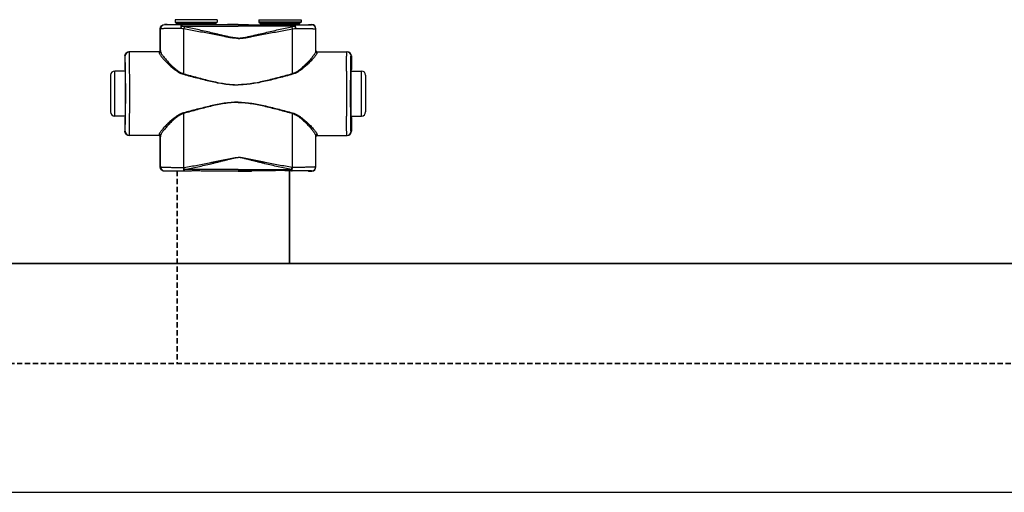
# Model space of a CAD drawing. Header units: millimetres. Extents: x 60394 to 199354, y 20895 to 166073.
# Tile 93 of 256: x 90422 to 91010, y 20895 to 21178. Entities that reach past the tile are written whole.
import ezdxf

# ---------------------------------------------------------------- set-up
doc = ezdxf.new("R2010")
doc.units = ezdxf.units.MM
doc.linetypes.add('VERDECKT', pattern=[9.525, 6.35, -3.175])
doc.layers.add('UT_SCHÉMA_PŘÍVOD', color=10, linetype='Continuous', lineweight=35)
doc.layers.add('UT_SCHÉMA_ZPÁTEČKA', color=172, linetype='VERDECKT', lineweight=35)

msp = doc.modelspace()

# ---------------------------------------------------------------- linework, layer by layer
at = {"color": 0, "linetype": 'Continuous'}
for p, q in [((90508.24, 21174.95), (90508.12, 21175.07)), ((90509.77, 21175.07), (90508.12, 21175.07)), ((90510.12, 21174.97), (90509.77, 21175.07)), ((90539.72, 21177.97), (90514.52, 21177.97)), ((90514.52, 21177.97), (90514.52, 21176.57)), ((90514.52, 21176.57), (90515.47, 21175.62)), ((90514.52, 21176.57), (90539.72, 21176.57)), ((90515.47, 21175.62), (90538.76, 21175.62)), ((90515.62, 21175.26), (90538.62, 21175.26)), ((90515.62, 21175.26), (90515.62, 21174.9)), ((90523.26, 21174.88), (90518.42, 21174.88)), ((90518.42, 21174.18), (90518.42, 21174.88)), ((90518.42, 21174.18), (90552.12, 21174.18)), ((90552.12, 21174.88), (90530.97, 21174.88)), ((90538.62, 21175.26), (90538.62, 21174.9)), ((90539.72, 21176.57), (90538.76, 21175.62)), ((90539.72, 21177.97), (90539.72, 21176.57)), ((90545.87, 21175.07), (90544.12, 21174.97)), ((90552.12, 21175.07), (90545.87, 21175.07)), ((90552.12, 21175.07), (90558.37, 21175.07)), ((90552.12, 21174.88), (90573.26, 21174.88)), ((90585.82, 21174.18), (90552.12, 21174.18)), ((90558.37, 21175.07), (90560.12, 21174.97)), ((90564.52, 21177.97), (90589.72, 21177.97)), ((90564.52, 21177.97), (90564.52, 21176.57)), ((90589.72, 21176.57), (90564.52, 21176.57)), ((90564.52, 21176.57), (90565.47, 21175.62)), ((90588.76, 21175.62), (90565.47, 21175.62)), ((90588.62, 21175.26), (90565.62, 21175.26)), ((90565.62, 21175.26), (90565.62, 21174.9)), ((90580.97, 21174.88), (90585.82, 21174.88)), ((90585.82, 21174.18), (90585.82, 21174.88)), ((90588.62, 21175.26), (90588.62, 21174.9)), ((90589.72, 21176.57), (90588.76, 21175.62)), ((90589.72, 21177.97), (90589.72, 21176.57)), ((90594.12, 21174.97), (90594.47, 21175.07)), ((90594.47, 21175.07), (90596.12, 21175.07)), ((90596, 21174.95), (90596.12, 21175.07)), ((90505.74, 21172.45), (90505.62, 21172.57)), ((90505.62, 21159.57), (90505.62, 21172.57)), ((90598.5, 21172.45), (90598.62, 21172.57)), ((90598.62, 21159.57), (90598.62, 21172.57)), ((90484.63, 21156.27), (90484.42, 21156.27)), ((90484.42, 21156.27), (90484.42, 21148.12)), ((90504.92, 21158.77), (90486.92, 21158.77)), ((90505.62, 21159.57), (90505.72, 21159.57)), ((90598.62, 21159.57), (90598.51, 21159.57)), ((90599.31, 21158.77), (90617.32, 21158.77)), ((90619.61, 21156.27), (90619.82, 21156.27)), ((90619.82, 21156.27), (90619.82, 21148.12)), ((90475.92, 21144.77), (90475.92, 21122.77)), ((90484.67, 21147.27), (90478.42, 21147.27)), ((90478.42, 21120.27), (90478.42, 21147.27)), ((90484.42, 21148.12), (90484.63, 21147.77)), ((90484.81, 21147.76), (90484.81, 21147.77)), ((90619.42, 21147.76), (90619.42, 21147.77)), ((90619.57, 21147.27), (90625.82, 21147.27)), ((90619.82, 21148.12), (90619.61, 21147.77)), ((90625.82, 21120.27), (90625.82, 21147.27)), ((90628.32, 21144.77), (90628.32, 21122.77)), ((90484.67, 21120.27), (90478.42, 21120.27)), ((90484.63, 21119.77), (90484.42, 21119.42)), ((90484.81, 21119.77), (90484.81, 21119.78)), ((90619.42, 21119.77), (90619.42, 21119.78)), ((90619.57, 21120.27), (90625.82, 21120.27)), ((90619.61, 21119.77), (90619.82, 21119.42)), ((90484.42, 21119.42), (90484.42, 21111.27)), ((90619.82, 21119.42), (90619.82, 21111.27)), ((90484.42, 21111.27), (90484.63, 21111.27)), ((90504.92, 21108.77), (90486.92, 21108.77)), ((90599.31, 21108.77), (90617.32, 21108.77)), ((90619.82, 21111.27), (90619.61, 21111.27)), ((90505.72, 21107.97), (90505.62, 21107.97)), ((90505.62, 21089.87), (90505.62, 21107.97)), ((90598.51, 21107.97), (90598.62, 21107.97)), ((90598.62, 21089.87), (90598.62, 21107.97)), ((90505.62, 21089.87), (90505.74, 21089.99)), ((90508.12, 21087.37), (90508.24, 21087.49)), ((90509.77, 21087.37), (90508.12, 21087.37)), ((90510.12, 21087.48), (90509.77, 21087.37)), ((90519.66, 21089.62), (90519.84, 21089.62)), ((90519.98, 21087.56), (90520.16, 21087.56)), ((90552.12, 21088.31), (90520.16, 21088.31)), ((90520.16, 21087.56), (90520.16, 21088.31)), ((90520.16, 21087.56), (90521.42, 21087.56)), ((90532.81, 21087.56), (90552.12, 21087.56)), ((90545.87, 21087.37), (90544.12, 21087.48)), ((90552.12, 21087.37), (90545.87, 21087.37)), ((90552.12, 21088.31), (90584.07, 21088.31)), ((90571.42, 21087.56), (90552.12, 21087.56)), ((90552.12, 21087.37), (90558.37, 21087.37)), ((90558.37, 21087.37), (90560.12, 21087.48)), ((90584.07, 21087.56), (90582.81, 21087.56)), ((90584.07, 21087.56), (90584.07, 21088.31)), ((90584.25, 21087.56), (90584.07, 21087.56)), ((90584.58, 21089.62), (90584.4, 21089.62)), ((90594.12, 21087.48), (90594.47, 21087.37)), ((90594.47, 21087.37), (90596.12, 21087.37)), ((90596.12, 21087.37), (90596, 21087.49)), ((90598.62, 21089.87), (90598.5, 21089.99))]:
    msp.add_line(p, q, dxfattribs=at)
msp.add_line((64740.61, 20895.36), (199354.39, 20895.36))
for centre, radius, start, end in [((90508.24, 21172.45), 2.5, 90.00246, 179.99754), ((90515.12, 21175.26), 0.5, 0, 45), ((90539.12, 21175.26), 0.5, 135, 180), ((90565.12, 21175.26), 0.5, 0, 45), ((90589.12, 21175.26), 0.5, 135, 180), ((90596, 21172.45), 2.5, 0.00246, 89.99754), ((90487.13, 21156.27), 2.5, 90.00225, 180.00111), ((90504.92, 21159.57), 0.8, 270.0036, 359.99724), ((90599.31, 21159.57), 0.8, 180.00276, 269.9964), ((90617.11, 21156.27), 2.5, 359.99889, 89.99775), ((90478.42, 21144.77), 2.5, 90, 180), ((88044.96, 21133.77), 2442.41, 359.68325, 0.31675), ((93059.28, 21133.77), 2442.41, 179.68325, 180.31675), ((90625.82, 21144.77), 2.5, 0, 90), ((90478.42, 21122.77), 2.5, 180, 270), ((90625.82, 21122.77), 2.5, 270, 0), ((90487.13, 21111.27), 2.5, 179.99889, 269.99775), ((90504.92, 21107.97), 0.8, 0.00276, 89.9964), ((90599.31, 21107.97), 0.8, 90.0036, 179.99724), ((90617.11, 21111.27), 2.5, 270.00225, 0.00111), ((90508.24, 21089.99), 2.5, 180.00246, 269.99754), ((90596, 21089.99), 2.5, 270.00246, 359.99754)]:
    msp.add_arc(centre, radius, start, end, dxfattribs=at)
at = {"color": 0, "linetype": 'Continuous', "extrusion": (0, 0, -1)}
for centre, major_axis, ratio, start_param, end_param in [((90508.12, 21172.57), (-1.77, 1.77), 0.999973, -0.785384, 0.785384), ((90527.12, 21174.97), (-17, 0), 0.005236, 4.941076, 6.283185), ((90527.12, 21174.97), (-17, 0), 0.005236, 3.141593, 4.483702), ((90486.92, 21156.27), (-2.5, 0), 0.999945, 0, 1.570796), ((90504.82, 21159.57), (-0.8, 0), 0.999986, -3.141593, -1.659157), ((90484.63, 21133.77), (0, 14), 0.010472, 0, 3.141593), ((90486.92, 21111.27), (-2.5, 0), 0.999945, -1.570796, 0), ((90504.82, 21107.97), (0.8, 0), 0.999986, -1.395381, 0), ((90508.12, 21089.87), (1.77, 1.77), 0.999973, -3.926977, -2.356208), ((90527.12, 21087.48), (-17, 0), 0.005236, 0, 1.229157), ((90527.12, 21087.48), (-17, 0), 0.005236, 1.912436, 3.141593)]:
    msp.add_ellipse(centre, major_axis=major_axis, ratio=ratio, start_param=start_param, end_param=end_param, dxfattribs=at)
at = {"color": 0, "linetype": 'Continuous'}
for centre, major_axis, ratio, start_param, end_param in [((90577.12, 21174.97), (17, 0), 0.005236, 3.141593, 4.483702), ((90577.12, 21174.97), (17, 0), 0.005236, 4.941076, 6.283185), ((90596.12, 21172.57), (1.77, 1.77), 0.999973, -0.785384, 0.785384), ((90599.42, 21159.57), (0.8, 0), 0.999986, -3.141593, -1.659157), ((90617.32, 21156.27), (2.5, 0), 0.999945, 0, 1.570796), ((90619.61, 21133.77), (0, 14), 0.010472, 0, 3.141593), ((90599.42, 21107.97), (-0.8, 0), 0.999986, -1.395381, 0), ((90617.32, 21111.27), (2.5, 0), 0.999945, -1.570796, 0), ((90577.12, 21087.48), (17, 0), 0.005236, 1.912436, 3.141593), ((90577.12, 21087.48), (17, 0), 0.005236, 0, 1.229157), ((90596.12, 21089.87), (-1.77, 1.77), 0.999973, -3.926977, -2.356208)]:
    msp.add_ellipse(centre, major_axis=major_axis, ratio=ratio, start_param=start_param, end_param=end_param, dxfattribs=at)
for points, knots in [([(90517.8, 21172.76), (90516.97, 21172.76), (90515.36, 21172.75), (90513.4, 21172.73), (90511.93, 21172.71), (90510.92, 21172.69), (90509.99, 21172.67), (90509.15, 21172.65), (90508.38, 21172.63), (90507.71, 21172.61), (90507.13, 21172.58), (90506.71, 21172.56), (90506.43, 21172.55), (90506.25, 21172.53), (90506.1, 21172.52), (90505.98, 21172.51), (90505.88, 21172.49), (90505.81, 21172.48), (90505.77, 21172.47), (90505.74, 21172.46), (90505.74, 21172.45)], [0, 0, 0, 0, 0.207034, 0.39928, 0.488214, 0.57154, 0.648707, 0.71921, 0.782588, 0.838437, 0.886403, 0.926186, 0.942933, 0.957549, 0.970012, 0.98031, 0.988432, 0.994377, 0.998178, 1, 1, 1, 1]), ([(90518.42, 21174.88), (90517.71, 21174.88), (90516.35, 21174.88), (90514.69, 21174.89), (90513.45, 21174.89), (90512.61, 21174.9), (90511.82, 21174.9), (90511.11, 21174.9), (90510.46, 21174.91), (90509.9, 21174.91), (90509.41, 21174.92), (90509.06, 21174.92), (90508.82, 21174.93), (90508.67, 21174.93), (90508.54, 21174.93), (90508.44, 21174.94), (90508.37, 21174.94), (90508.32, 21174.94), (90508.29, 21174.94), (90508.27, 21174.94), (90508.26, 21174.95), (90508.25, 21174.95), (90508.24, 21174.95), (90508.24, 21174.95)], [0, 0, 0, 0, 0.207653, 0.400343, 0.489423, 0.572844, 0.650059, 0.720565, 0.783909, 0.839692, 0.887568, 0.927242, 0.943927, 0.958477, 0.970869, 0.981088, 0.989117, 0.992306, 0.994945, 0.997032, 0.998568, 0.999554, 1, 1, 1, 1]), ([(90518.42, 21174.88), (90518.33, 21174.88), (90518.22, 21174.77), (90518.15, 21174.63), (90518.08, 21174.48), (90518, 21174.26), (90517.93, 21173.94), (90517.87, 21173.58), (90517.82, 21173.18), (90517.81, 21172.9), (90517.8, 21172.76)], [0, 0, 0, 0, 0.117156, 0.161001, 0.211236, 0.330442, 0.472834, 0.634922, 0.812344, 1, 1, 1, 1]), ([(90518.42, 21174.18), (90518.29, 21173.98), (90518.06, 21173.51), (90517.88, 21173.03), (90517.8, 21172.76)], [0, 0, 0, 0, 0.464895, 1, 1, 1, 1]), ([(90519.66, 21172.4), (90519.51, 21172.42), (90518.88, 21172.52), (90518.26, 21172.65), (90517.8, 21172.76)], [0, 0, 0, 0, 0.252579, 1, 1, 1, 1]), ([(90519.99, 21173.74), (90519.85, 21173.77), (90519.32, 21173.89), (90518.8, 21174.05), (90518.42, 21174.18)], [0, 0, 0, 0, 0.253704, 1, 1, 1, 1]), ([(90519.99, 21173.74), (90519.92, 21173.54), (90519.81, 21173.09), (90519.71, 21172.64), (90519.66, 21172.4)], [0, 0, 0, 0, 0.464569, 1, 1, 1, 1]), ([(90552.12, 21166.94), (90552.12, 21166.94), (90551.77, 21166.94), (90551.08, 21166.97), (90549.71, 21167.1), (90548.01, 21167.38), (90545.99, 21167.81), (90543.97, 21168.26), (90541.97, 21168.74), (90539.29, 21169.37), (90535.96, 21170.17), (90531.96, 21171.12), (90527.97, 21172.03), (90523.98, 21172.91), (90521.32, 21173.47), (90519.99, 21173.74)], [0.499995, 0.499995, 0.499995, 0.499995, 0.4999958, 0.5157333, 0.5314718, 0.5629204, 0.5943483, 0.6257534, 0.6571339, 0.6884877, 0.7511054, 0.813586, 0.8759088, 0.9380534, 1, 1, 1, 1]), ([(90530.97, 21174.88), (90530.33, 21174.88), (90529.05, 21174.85), (90527.12, 21174.83), (90525.19, 21174.85), (90523.9, 21174.88), (90523.26, 21174.88)], [0, 0, 0, 0, 0.248355, 0.5, 0.751645, 1, 1, 1, 1]), ([(90552.12, 21166.94), (90552.12, 21166.94), (90552.46, 21166.94), (90553.15, 21166.97), (90554.53, 21167.1), (90556.23, 21167.38), (90558.25, 21167.81), (90560.26, 21168.26), (90562.27, 21168.74), (90564.94, 21169.37), (90568.27, 21170.17), (90572.27, 21171.12), (90576.26, 21172.03), (90580.25, 21172.91), (90582.92, 21173.47), (90584.25, 21173.74)], [0.499995, 0.499995, 0.499995, 0.499995, 0.4999958, 0.5157333, 0.5314718, 0.5629204, 0.5943483, 0.6257534, 0.6571339, 0.6884877, 0.7511054, 0.813586, 0.8759088, 0.9380534, 1, 1, 1, 1]), ([(90573.26, 21174.88), (90573.9, 21174.88), (90575.19, 21174.85), (90577.12, 21174.83), (90579.05, 21174.85), (90580.33, 21174.88), (90580.97, 21174.88)], [0, 0, 0, 0, 0.248355, 0.5, 0.751645, 1, 1, 1, 1]), ([(90584.25, 21173.74), (90584.38, 21173.77), (90584.91, 21173.89), (90585.44, 21174.05), (90585.82, 21174.18)], [0, 0, 0, 0, 0.253704, 1, 1, 1, 1]), ([(90584.25, 21173.74), (90584.31, 21173.54), (90584.43, 21173.09), (90584.52, 21172.64), (90584.57, 21172.4)], [0, 0, 0, 0, 0.464569, 1, 1, 1, 1]), ([(90584.57, 21172.4), (90584.73, 21172.42), (90585.35, 21172.52), (90585.97, 21172.65), (90586.43, 21172.76)], [0, 0, 0, 0, 0.252579, 1, 1, 1, 1]), ([(90585.82, 21174.88), (90586.52, 21174.88), (90587.88, 21174.88), (90589.54, 21174.89), (90590.78, 21174.89), (90591.63, 21174.9), (90592.41, 21174.9), (90593.13, 21174.9), (90593.77, 21174.91), (90594.34, 21174.91), (90594.82, 21174.92), (90595.18, 21174.92), (90595.42, 21174.93), (90595.57, 21174.93), (90595.69, 21174.93), (90595.8, 21174.94), (90595.87, 21174.94), (90595.92, 21174.94), (90595.94, 21174.94), (90595.96, 21174.94), (90595.98, 21174.95), (90595.99, 21174.95), (90595.99, 21174.95), (90596, 21174.95)], [0, 0, 0, 0, 0.207653, 0.400343, 0.489423, 0.572844, 0.650059, 0.720565, 0.783909, 0.839692, 0.887568, 0.927242, 0.943927, 0.958477, 0.970869, 0.981088, 0.989117, 0.992306, 0.994945, 0.997032, 0.998568, 0.999554, 1, 1, 1, 1]), ([(90585.82, 21174.88), (90585.91, 21174.88), (90586.01, 21174.77), (90586.09, 21174.63), (90586.16, 21174.48), (90586.23, 21174.26), (90586.31, 21173.94), (90586.37, 21173.58), (90586.41, 21173.18), (90586.43, 21172.9), (90586.43, 21172.76)], [0, 0, 0, 0, 0.117156, 0.161001, 0.211236, 0.330442, 0.472834, 0.634922, 0.812344, 1, 1, 1, 1]), ([(90585.82, 21174.18), (90585.94, 21173.98), (90586.17, 21173.51), (90586.35, 21173.03), (90586.43, 21172.76)], [0, 0, 0, 0, 0.464895, 1, 1, 1, 1]), ([(90586.43, 21172.76), (90587.27, 21172.76), (90588.87, 21172.75), (90590.84, 21172.73), (90592.31, 21172.71), (90593.31, 21172.69), (90594.24, 21172.67), (90595.09, 21172.65), (90595.85, 21172.63), (90596.53, 21172.61), (90597.1, 21172.58), (90597.52, 21172.56), (90597.81, 21172.55), (90597.99, 21172.53), (90598.13, 21172.52), (90598.26, 21172.51), (90598.36, 21172.49), (90598.43, 21172.48), (90598.47, 21172.47), (90598.49, 21172.46), (90598.5, 21172.45)], [0, 0, 0, 0, 0.207034, 0.39928, 0.488214, 0.57154, 0.648707, 0.71921, 0.782588, 0.838437, 0.886403, 0.926186, 0.942933, 0.957549, 0.970012, 0.98031, 0.988432, 0.994377, 0.998178, 1, 1, 1, 1]), ([(90505.75, 21159.04), (90505.75, 21160.16), (90505.75, 21164.63), (90505.74, 21169.1), (90505.74, 21172.45)], [0, 0, 0, 0, 0.250733, 1, 1, 1, 1]), ([(90552.12, 21166.76), (90552.12, 21166.76), (90551.43, 21166.76), (90550.05, 21166.84), (90548, 21167.12), (90545.96, 21167.47), (90543.25, 21167.98), (90539.87, 21168.64), (90535.83, 21169.44), (90531.78, 21170.22), (90527.74, 21170.98), (90523.7, 21171.71), (90521.01, 21172.18), (90519.66, 21172.4)], [0.5000015, 0.5000015, 0.5000015, 0.5000015, 0.500002, 0.5313979, 0.5627848, 0.5941575, 0.6255147, 0.6881766, 0.7507583, 0.8132458, 0.8756245, 0.9378805, 1, 1, 1, 1]), ([(90519.68, 21145.63), (90519.68, 21147.87), (90519.68, 21156.79), (90519.67, 21165.72), (90519.66, 21172.4)], [0, 0, 0, 0, 0.250952, 1, 1, 1, 1]), ([(90552.12, 21166.76), (90552.12, 21166.76), (90552.81, 21166.76), (90554.19, 21166.84), (90556.24, 21167.12), (90558.28, 21167.47), (90560.99, 21167.98), (90564.36, 21168.64), (90568.41, 21169.44), (90572.45, 21170.22), (90576.49, 21170.98), (90580.53, 21171.71), (90583.22, 21172.18), (90584.57, 21172.4)], [0.5000015, 0.5000015, 0.5000015, 0.5000015, 0.500002, 0.5313979, 0.5627848, 0.5941575, 0.6255147, 0.6881766, 0.7507583, 0.8132458, 0.8756245, 0.9378805, 1, 1, 1, 1]), ([(90584.56, 21145.63), (90584.56, 21147.87), (90584.56, 21156.79), (90584.56, 21165.72), (90584.57, 21172.4)], [0, 0, 0, 0, 0.250952, 1, 1, 1, 1]), ([(90598.49, 21159.04), (90598.49, 21160.16), (90598.49, 21164.63), (90598.49, 21169.1), (90598.5, 21172.45)], [0, 0, 0, 0, 0.250733, 1, 1, 1, 1]), ([(90484.81, 21147.77), (90484.81, 21148.4), (90484.8, 21149.59), (90484.78, 21151.04), (90484.76, 21152.09), (90484.75, 21152.79), (90484.74, 21153.43), (90484.73, 21154.01), (90484.72, 21154.53), (90484.71, 21154.98), (90484.69, 21155.37), (90484.68, 21155.64), (90484.67, 21155.83), (90484.67, 21155.95), (90484.66, 21156.04), (90484.65, 21156.12), (90484.65, 21156.18), (90484.64, 21156.23), (90484.64, 21156.25), (90484.63, 21156.27), (90484.63, 21156.27)], [0, 0, 0, 0, 0.221931, 0.420259, 0.509783, 0.592499, 0.668149, 0.736495, 0.797321, 0.850436, 0.895675, 0.932895, 0.948462, 0.961984, 0.973451, 0.982856, 0.990196, 0.99547, 0.998697, 1, 1, 1, 1]), ([(90487.33, 21147.27), (90487.32, 21148.11), (90487.31, 21149.71), (90487.29, 21151.65), (90487.28, 21153.06), (90487.27, 21154.02), (90487.25, 21154.89), (90487.24, 21155.68), (90487.23, 21156.39), (90487.21, 21157), (90487.2, 21157.53), (90487.19, 21157.91), (90487.18, 21158.17), (90487.17, 21158.32), (90487.16, 21158.46), (90487.16, 21158.57), (90487.15, 21158.65), (90487.14, 21158.71), (90487.14, 21158.75), (90487.13, 21158.77), (90487.13, 21158.77), (90487.13, 21158.77)], [0, 0, 0, 0, 0.218984, 0.416191, 0.505653, 0.588551, 0.664564, 0.733396, 0.794781, 0.848478, 0.894279, 0.932006, 0.947796, 0.961515, 0.973152, 0.982695, 0.990138, 0.995479, 0.998726, 0.999584, 1, 1, 1, 1]), ([(90504.92, 21158.77), (90504.92, 21158.77), (90504.92, 21158.77), (90504.93, 21158.76), (90504.93, 21158.75), (90504.93, 21158.73), (90504.93, 21158.69), (90504.94, 21158.64), (90504.94, 21158.56), (90504.94, 21158.47), (90504.95, 21158.37), (90504.95, 21158.29), (90504.95, 21158.25)], [0, 0, 0, 0, 0.005122, 0.017304, 0.037118, 0.064661, 0.143035, 0.252499, 0.393016, 0.564526, 0.766907, 1, 1, 1, 1]), ([(90505.75, 21159.04), (90505.75, 21158.93), (90505.71, 21158.73), (90505.53, 21158.47), (90505.26, 21158.29), (90505.05, 21158.25), (90504.95, 21158.25)], [0, 0, 0, 0, 0.247572, 0.496581, 0.747591, 1, 1, 1, 1]), ([(90504.95, 21158.25), (90504.95, 21158.19), (90504.97, 21158.05), (90505.04, 21157.83), (90505.16, 21157.58), (90505.37, 21157.19), (90505.72, 21156.65), (90506.25, 21155.94), (90506.9, 21155.16), (90507.93, 21153.98), (90509.43, 21152.39), (90511.47, 21150.43), (90513.39, 21148.79), (90515.08, 21147.52), (90516.94, 21146.32), (90518.48, 21145.59), (90519.58, 21145.3)], [0, 0, 0, 0, 0.009694, 0.02127, 0.034861, 0.050494, 0.087694, 0.13227, 0.183417, 0.240322, 0.368483, 0.511765, 0.666448, 0.747227, 0.829948, 1, 1, 1, 1]), ([(90505.72, 21159.57), (90505.72, 21159.57), (90505.72, 21159.57), (90505.73, 21159.56), (90505.73, 21159.55), (90505.73, 21159.53), (90505.73, 21159.49), (90505.74, 21159.43), (90505.74, 21159.36), (90505.74, 21159.26), (90505.75, 21159.16), (90505.75, 21159.08), (90505.75, 21159.04)], [0, 0, 0, 0, 0.005057, 0.017214, 0.037015, 0.06455, 0.142921, 0.252392, 0.392925, 0.564459, 0.766871, 1, 1, 1, 1]), ([(90505.75, 21159.04), (90505.75, 21158.97), (90505.77, 21158.82), (90505.84, 21158.59), (90505.94, 21158.33), (90506.14, 21157.93), (90506.48, 21157.37), (90506.98, 21156.64), (90507.59, 21155.83), (90508.56, 21154.62), (90509.98, 21152.99), (90511.91, 21150.97), (90513.72, 21149.28), (90515.34, 21147.97), (90517.12, 21146.71), (90518.61, 21145.94), (90519.68, 21145.63)], [0, 0, 0, 0, 0.010286, 0.022433, 0.036551, 0.052653, 0.090607, 0.135698, 0.187142, 0.244158, 0.372094, 0.514728, 0.6685, 0.748767, 0.830965, 1, 1, 1, 1]), ([(90598.49, 21159.04), (90598.48, 21158.97), (90598.46, 21158.82), (90598.4, 21158.59), (90598.29, 21158.33), (90598.09, 21157.93), (90597.76, 21157.37), (90597.26, 21156.64), (90596.65, 21155.83), (90595.68, 21154.62), (90594.26, 21152.99), (90592.33, 21150.97), (90590.51, 21149.28), (90588.9, 21147.97), (90587.12, 21146.71), (90585.62, 21145.94), (90584.56, 21145.63)], [0, 0, 0, 0, 0.010286, 0.022433, 0.036551, 0.052653, 0.090607, 0.135698, 0.187142, 0.244158, 0.372094, 0.514728, 0.6685, 0.748767, 0.830965, 1, 1, 1, 1]), ([(90599.29, 21158.25), (90599.28, 21158.19), (90599.26, 21158.05), (90599.19, 21157.83), (90599.08, 21157.58), (90598.87, 21157.19), (90598.51, 21156.65), (90597.98, 21155.94), (90597.34, 21155.16), (90596.31, 21153.98), (90594.8, 21152.39), (90592.76, 21150.43), (90590.85, 21148.79), (90589.15, 21147.52), (90587.3, 21146.32), (90585.75, 21145.59), (90584.66, 21145.3)], [0, 0, 0, 0, 0.009694, 0.02127, 0.034861, 0.050494, 0.087694, 0.13227, 0.183417, 0.240322, 0.368483, 0.511765, 0.666448, 0.747227, 0.829948, 1, 1, 1, 1]), ([(90598.51, 21159.57), (90598.51, 21159.57), (90598.51, 21159.57), (90598.51, 21159.56), (90598.51, 21159.55), (90598.5, 21159.53), (90598.5, 21159.49), (90598.5, 21159.43), (90598.5, 21159.36), (90598.49, 21159.26), (90598.49, 21159.16), (90598.49, 21159.08), (90598.49, 21159.04)], [0, 0, 0, 0, 0.005057, 0.017214, 0.037015, 0.06455, 0.142921, 0.252392, 0.392925, 0.564459, 0.766871, 1, 1, 1, 1]), ([(90598.49, 21159.04), (90598.49, 21158.93), (90598.53, 21158.73), (90598.71, 21158.47), (90598.97, 21158.29), (90599.18, 21158.25), (90599.29, 21158.25)], [0, 0, 0, 0, 0.247572, 0.496581, 0.747591, 1, 1, 1, 1]), ([(90599.31, 21158.77), (90599.31, 21158.77), (90599.31, 21158.77), (90599.31, 21158.76), (90599.31, 21158.75), (90599.3, 21158.73), (90599.3, 21158.69), (90599.3, 21158.64), (90599.3, 21158.56), (90599.29, 21158.47), (90599.29, 21158.37), (90599.29, 21158.29), (90599.29, 21158.25)], [0, 0, 0, 0, 0.005122, 0.017304, 0.037118, 0.064661, 0.143035, 0.252499, 0.393016, 0.564526, 0.766907, 1, 1, 1, 1]), ([(90616.91, 21147.27), (90616.91, 21148.11), (90616.93, 21149.71), (90616.94, 21151.65), (90616.96, 21153.06), (90616.97, 21154.02), (90616.98, 21154.89), (90616.99, 21155.68), (90617.01, 21156.39), (90617.02, 21157), (90617.03, 21157.53), (90617.05, 21157.91), (90617.06, 21158.17), (90617.06, 21158.32), (90617.07, 21158.46), (90617.08, 21158.57), (90617.08, 21158.65), (90617.09, 21158.71), (90617.1, 21158.75), (90617.1, 21158.77), (90617.11, 21158.77), (90617.11, 21158.77)], [0, 0, 0, 0, 0.218984, 0.416191, 0.505653, 0.588551, 0.664564, 0.733396, 0.794781, 0.848478, 0.894279, 0.932006, 0.947796, 0.961515, 0.973152, 0.982695, 0.990138, 0.995479, 0.998726, 0.999584, 1, 1, 1, 1]), ([(90619.42, 21147.77), (90619.43, 21148.4), (90619.44, 21149.59), (90619.46, 21151.04), (90619.47, 21152.09), (90619.48, 21152.79), (90619.49, 21153.43), (90619.5, 21154.01), (90619.52, 21154.53), (90619.53, 21154.98), (90619.54, 21155.37), (90619.55, 21155.64), (90619.56, 21155.83), (90619.57, 21155.95), (90619.57, 21156.04), (90619.58, 21156.12), (90619.59, 21156.18), (90619.59, 21156.23), (90619.6, 21156.25), (90619.6, 21156.27), (90619.61, 21156.27)], [0, 0, 0, 0, 0.221931, 0.420259, 0.509783, 0.592499, 0.668149, 0.736495, 0.797321, 0.850436, 0.895675, 0.932895, 0.948462, 0.961984, 0.973451, 0.982856, 0.990196, 0.99547, 0.998697, 1, 1, 1, 1]), ([(90484.81, 21119.78), (90484.83, 21121.98), (90484.86, 21126.64), (90484.87, 21133.77), (90484.86, 21140.9), (90484.83, 21145.56), (90484.81, 21147.76)], [0, 0, 0, 0, 0.235226, 0.499987, 0.764754, 1, 1, 1, 1]), ([(90519.68, 21145.63), (90519.67, 21145.6), (90519.64, 21145.49), (90519.6, 21145.38), (90519.58, 21145.3)], [0, 0, 0, 0, 0.258378, 1, 1, 1, 1]), ([(90519.58, 21145.3), (90522.24, 21144.58), (90526.24, 21143.5), (90531.6, 21142.13), (90535.64, 21141.16), (90539.71, 21140.28), (90543.81, 21139.56), (90547.26, 21139.14), (90550.03, 21138.97), (90551.42, 21138.94), (90552.12, 21138.94), (90552.12, 21138.94)], [0, 0, 0, 0, 0.1245061, 0.1869228, 0.2494269, 0.3120016, 0.3746311, 0.4372993, 0.4686472, 0.4999998, 0.5, 0.5, 0.5, 0.5]), ([(90519.68, 21145.63), (90522.33, 21144.89), (90526.32, 21143.79), (90531.65, 21142.38), (90535.68, 21141.38), (90539.73, 21140.47), (90543.82, 21139.72), (90547.27, 21139.29), (90550.04, 21139.11), (90551.42, 21139.08), (90552.12, 21139.08), (90552.12, 21139.08)], [0, 0, 0, 0, 0.1244767, 0.1868883, 0.2493924, 0.3119715, 0.3746087, 0.437287, 0.4686409, 0.4999998, 0.5, 0.5, 0.5, 0.5]), ([(90584.56, 21145.63), (90581.9, 21144.89), (90577.92, 21143.79), (90572.58, 21142.38), (90568.56, 21141.38), (90564.5, 21140.47), (90560.41, 21139.72), (90556.97, 21139.29), (90554.2, 21139.11), (90552.81, 21139.08), (90552.12, 21139.08), (90552.12, 21139.08)], [0, 0, 0, 0, 0.1244767, 0.1868883, 0.2493924, 0.3119715, 0.3746087, 0.437287, 0.4686409, 0.4999998, 0.5, 0.5, 0.5, 0.5]), ([(90584.66, 21145.3), (90581.99, 21144.58), (90577.99, 21143.5), (90572.64, 21142.13), (90568.6, 21141.16), (90564.53, 21140.28), (90560.43, 21139.56), (90556.98, 21139.14), (90554.2, 21138.97), (90552.81, 21138.94), (90552.12, 21138.94), (90552.12, 21138.94)], [0, 0, 0, 0, 0.1245061, 0.1869228, 0.2494269, 0.3120016, 0.3746311, 0.4372993, 0.4686472, 0.4999998, 0.5, 0.5, 0.5, 0.5]), ([(90584.56, 21145.63), (90584.56, 21145.6), (90584.6, 21145.49), (90584.63, 21145.38), (90584.66, 21145.3)], [0, 0, 0, 0, 0.258378, 1, 1, 1, 1]), ([(90619.42, 21119.78), (90619.41, 21121.98), (90619.38, 21126.64), (90619.37, 21133.77), (90619.38, 21140.9), (90619.41, 21145.56), (90619.42, 21147.76)], [0, 0, 0, 0, 0.235226, 0.499987, 0.764754, 1, 1, 1, 1]), ([(90552.12, 21128.61), (90550.73, 21128.61), (90547.95, 21128.49), (90543.81, 21127.99), (90539.71, 21127.26), (90535.64, 21126.38), (90531.6, 21125.41), (90526.24, 21124.04), (90522.24, 21122.96), (90519.58, 21122.25)], [0.5, 0.5, 0.5, 0.5, 0.5626889, 0.6253582, 0.6879892, 0.7505657, 0.8130716, 0.8754902, 1, 1, 1, 1]), ([(90552.12, 21128.46), (90550.73, 21128.46), (90547.96, 21128.33), (90543.82, 21127.82), (90539.73, 21127.07), (90535.68, 21126.16), (90531.65, 21125.16), (90526.32, 21123.76), (90522.33, 21122.65), (90519.68, 21121.92)], [0.5, 0.5, 0.5, 0.5, 0.5627005, 0.6253799, 0.6880187, 0.7505997, 0.8131057, 0.8755193, 1, 1, 1, 1]), ([(90552.12, 21128.61), (90553.51, 21128.61), (90556.29, 21128.49), (90560.43, 21127.99), (90564.53, 21127.26), (90568.6, 21126.38), (90572.64, 21125.41), (90577.99, 21124.04), (90581.99, 21122.96), (90584.66, 21122.25)], [0.5, 0.5, 0.5, 0.5, 0.5626889, 0.6253582, 0.6879892, 0.7505657, 0.8130716, 0.8754902, 1, 1, 1, 1]), ([(90552.12, 21128.46), (90553.51, 21128.46), (90556.28, 21128.33), (90560.41, 21127.82), (90564.5, 21127.07), (90568.56, 21126.16), (90572.58, 21125.16), (90577.92, 21123.76), (90581.9, 21122.65), (90584.56, 21121.92)], [0.5, 0.5, 0.5, 0.5, 0.5627005, 0.6253799, 0.6880187, 0.7505997, 0.8131057, 0.8755193, 1, 1, 1, 1]), ([(90484.63, 21111.27), (90484.63, 21111.27), (90484.64, 21111.29), (90484.64, 21111.31), (90484.65, 21111.36), (90484.65, 21111.42), (90484.66, 21111.5), (90484.67, 21111.6), (90484.67, 21111.71), (90484.68, 21111.9), (90484.69, 21112.18), (90484.71, 21112.56), (90484.72, 21113.01), (90484.73, 21113.53), (90484.74, 21114.11), (90484.75, 21114.75), (90484.76, 21115.45), (90484.78, 21116.5), (90484.8, 21117.95), (90484.81, 21119.14), (90484.81, 21119.77)], [0, 0, 0, 0, 0.001303, 0.00453, 0.009804, 0.017144, 0.026549, 0.038016, 0.051538, 0.067105, 0.104325, 0.149564, 0.202679, 0.263505, 0.331851, 0.407501, 0.490217, 0.579741, 0.778069, 1, 1, 1, 1]), ([(90487.13, 21108.77), (90487.13, 21108.77), (90487.13, 21108.78), (90487.14, 21108.79), (90487.14, 21108.83), (90487.15, 21108.89), (90487.16, 21108.97), (90487.16, 21109.08), (90487.17, 21109.22), (90487.18, 21109.38), (90487.19, 21109.63), (90487.2, 21110.01), (90487.21, 21110.54), (90487.23, 21111.16), (90487.24, 21111.86), (90487.25, 21112.65), (90487.27, 21113.53), (90487.28, 21114.48), (90487.29, 21115.89), (90487.31, 21117.83), (90487.32, 21119.43), (90487.33, 21120.27)], [0, 0, 0, 0, 0.000416, 0.001274, 0.004521, 0.009862, 0.017305, 0.026849, 0.038485, 0.052204, 0.067994, 0.105721, 0.151522, 0.205219, 0.266604, 0.335437, 0.411449, 0.494347, 0.58381, 0.781016, 1, 1, 1, 1]), ([(90519.58, 21122.25), (90518.48, 21121.95), (90516.94, 21121.23), (90515.08, 21120.02), (90513.39, 21118.75), (90511.47, 21117.11), (90509.43, 21115.15), (90507.93, 21113.57), (90506.9, 21112.39), (90506.25, 21111.6), (90505.72, 21110.89), (90505.37, 21110.35), (90505.16, 21109.96), (90505.04, 21109.72), (90504.97, 21109.5), (90504.95, 21109.35), (90504.95, 21109.29)], [0, 0, 0, 0, 0.170052, 0.252774, 0.333553, 0.488235, 0.631517, 0.759678, 0.816583, 0.86773, 0.912306, 0.949506, 0.965139, 0.978731, 0.990306, 1, 1, 1, 1]), ([(90519.68, 21121.92), (90518.61, 21121.61), (90517.12, 21120.83), (90515.34, 21119.57), (90513.72, 21118.26), (90511.91, 21116.57), (90509.98, 21114.55), (90508.56, 21112.93), (90507.59, 21111.71), (90506.98, 21110.9), (90506.48, 21110.17), (90506.14, 21109.61), (90505.94, 21109.21), (90505.84, 21108.95), (90505.77, 21108.72), (90505.75, 21108.57), (90505.75, 21108.51)], [0, 0, 0, 0, 0.169036, 0.251233, 0.3315, 0.485272, 0.627906, 0.755842, 0.812858, 0.864302, 0.909393, 0.947347, 0.963449, 0.977567, 0.989714, 1, 1, 1, 1]), ([(90519.68, 21121.92), (90519.67, 21121.94), (90519.64, 21122.06), (90519.6, 21122.17), (90519.58, 21122.25)], [0, 0, 0, 0, 0.258378, 1, 1, 1, 1]), ([(90519.66, 21089.62), (90519.66, 21092.29), (90519.67, 21103.06), (90519.68, 21113.82), (90519.68, 21121.92)], [0, 0, 0, 0, 0.248459, 1, 1, 1, 1]), ([(90584.56, 21121.92), (90584.56, 21121.94), (90584.6, 21122.06), (90584.63, 21122.17), (90584.66, 21122.25)], [0, 0, 0, 0, 0.258378, 1, 1, 1, 1]), ([(90584.56, 21121.92), (90585.62, 21121.61), (90587.12, 21120.83), (90588.9, 21119.57), (90590.51, 21118.26), (90592.33, 21116.57), (90594.26, 21114.55), (90595.68, 21112.93), (90596.65, 21111.71), (90597.26, 21110.9), (90597.76, 21110.17), (90598.09, 21109.61), (90598.29, 21109.21), (90598.4, 21108.95), (90598.46, 21108.72), (90598.48, 21108.57), (90598.49, 21108.51)], [0, 0, 0, 0, 0.169036, 0.251233, 0.3315, 0.485272, 0.627906, 0.755842, 0.812858, 0.864302, 0.909393, 0.947347, 0.963449, 0.977567, 0.989714, 1, 1, 1, 1]), ([(90584.58, 21089.62), (90584.57, 21092.29), (90584.56, 21103.06), (90584.56, 21113.82), (90584.56, 21121.92)], [0, 0, 0, 0, 0.248459, 1, 1, 1, 1]), ([(90584.66, 21122.25), (90585.75, 21121.95), (90587.3, 21121.23), (90589.15, 21120.02), (90590.85, 21118.75), (90592.76, 21117.11), (90594.8, 21115.15), (90596.31, 21113.57), (90597.34, 21112.39), (90597.98, 21111.6), (90598.51, 21110.89), (90598.87, 21110.35), (90599.08, 21109.96), (90599.19, 21109.72), (90599.26, 21109.5), (90599.28, 21109.35), (90599.29, 21109.29)], [0, 0, 0, 0, 0.170052, 0.252774, 0.333553, 0.488235, 0.631517, 0.759678, 0.816583, 0.86773, 0.912306, 0.949506, 0.965139, 0.978731, 0.990306, 1, 1, 1, 1]), ([(90617.11, 21108.77), (90617.11, 21108.77), (90617.1, 21108.78), (90617.1, 21108.79), (90617.09, 21108.83), (90617.08, 21108.89), (90617.08, 21108.97), (90617.07, 21109.08), (90617.06, 21109.22), (90617.06, 21109.38), (90617.05, 21109.63), (90617.03, 21110.01), (90617.02, 21110.54), (90617.01, 21111.16), (90616.99, 21111.86), (90616.98, 21112.65), (90616.97, 21113.53), (90616.96, 21114.48), (90616.94, 21115.89), (90616.93, 21117.83), (90616.91, 21119.43), (90616.91, 21120.27)], [0, 0, 0, 0, 0.000416, 0.001274, 0.004521, 0.009862, 0.017305, 0.026849, 0.038485, 0.052204, 0.067994, 0.105721, 0.151522, 0.205219, 0.266604, 0.335437, 0.411449, 0.494347, 0.58381, 0.781016, 1, 1, 1, 1]), ([(90619.61, 21111.27), (90619.6, 21111.27), (90619.6, 21111.29), (90619.59, 21111.31), (90619.59, 21111.36), (90619.58, 21111.42), (90619.57, 21111.5), (90619.57, 21111.6), (90619.56, 21111.71), (90619.55, 21111.9), (90619.54, 21112.18), (90619.53, 21112.56), (90619.52, 21113.01), (90619.5, 21113.53), (90619.49, 21114.11), (90619.48, 21114.75), (90619.47, 21115.45), (90619.46, 21116.5), (90619.44, 21117.95), (90619.43, 21119.14), (90619.42, 21119.77)], [0, 0, 0, 0, 0.001303, 0.00453, 0.009804, 0.017144, 0.026549, 0.038016, 0.051538, 0.067105, 0.104325, 0.149564, 0.202679, 0.263505, 0.331851, 0.407501, 0.490217, 0.579741, 0.778069, 1, 1, 1, 1]), ([(90504.95, 21109.29), (90504.95, 21109.25), (90504.95, 21109.17), (90504.94, 21109.07), (90504.94, 21108.98), (90504.94, 21108.91), (90504.93, 21108.85), (90504.93, 21108.81), (90504.93, 21108.79), (90504.93, 21108.78), (90504.92, 21108.77), (90504.92, 21108.77), (90504.92, 21108.77)], [0, 0, 0, 0, 0.233093, 0.435474, 0.606984, 0.747501, 0.856965, 0.935339, 0.962882, 0.982696, 0.994878, 1, 1, 1, 1]), ([(90505.75, 21108.51), (90505.75, 21108.61), (90505.71, 21108.82), (90505.53, 21109.08), (90505.26, 21109.25), (90505.05, 21109.29), (90504.95, 21109.29)], [0, 0, 0, 0, 0.247572, 0.496581, 0.747591, 1, 1, 1, 1]), ([(90505.75, 21108.51), (90505.75, 21108.46), (90505.75, 21108.39), (90505.74, 21108.28), (90505.74, 21108.19), (90505.74, 21108.11), (90505.73, 21108.05), (90505.73, 21108.01), (90505.73, 21107.99), (90505.73, 21107.98), (90505.72, 21107.97), (90505.72, 21107.97), (90505.72, 21107.97)], [0, 0, 0, 0, 0.23313, 0.435541, 0.607074, 0.747608, 0.857079, 0.93545, 0.962985, 0.982786, 0.994943, 1, 1, 1, 1]), ([(90505.74, 21089.99), (90505.74, 21091.52), (90505.74, 21097.7), (90505.75, 21103.87), (90505.75, 21108.51)], [0, 0, 0, 0, 0.248801, 1, 1, 1, 1]), ([(90598.49, 21108.51), (90598.49, 21108.61), (90598.53, 21108.82), (90598.71, 21109.08), (90598.97, 21109.25), (90599.18, 21109.29), (90599.29, 21109.29)], [0, 0, 0, 0, 0.247572, 0.496581, 0.747591, 1, 1, 1, 1]), ([(90598.5, 21089.99), (90598.5, 21091.52), (90598.49, 21097.7), (90598.49, 21103.87), (90598.49, 21108.51)], [0, 0, 0, 0, 0.248801, 1, 1, 1, 1]), ([(90598.49, 21108.51), (90598.49, 21108.46), (90598.49, 21108.39), (90598.49, 21108.28), (90598.5, 21108.19), (90598.5, 21108.11), (90598.5, 21108.05), (90598.5, 21108.01), (90598.51, 21107.99), (90598.51, 21107.98), (90598.51, 21107.97), (90598.51, 21107.97), (90598.51, 21107.97)], [0, 0, 0, 0, 0.23313, 0.435541, 0.607074, 0.747608, 0.857079, 0.93545, 0.962985, 0.982786, 0.994943, 1, 1, 1, 1]), ([(90599.29, 21109.29), (90599.29, 21109.25), (90599.29, 21109.17), (90599.29, 21109.07), (90599.3, 21108.98), (90599.3, 21108.91), (90599.3, 21108.85), (90599.3, 21108.81), (90599.31, 21108.79), (90599.31, 21108.78), (90599.31, 21108.77), (90599.31, 21108.77), (90599.31, 21108.77)], [0, 0, 0, 0, 0.233093, 0.435474, 0.606984, 0.747501, 0.856965, 0.935339, 0.962882, 0.982696, 0.994878, 1, 1, 1, 1]), ([(90519.84, 21089.62), (90521.18, 21089.84), (90523.87, 21090.3), (90527.89, 21091.02), (90531.92, 21091.78), (90535.27, 21092.44), (90537.96, 21092.98), (90539.97, 21093.39), (90541.99, 21093.8), (90544, 21094.22), (90546.02, 21094.63), (90547.7, 21094.98), (90549.05, 21095.24), (90550.4, 21095.48), (90551.43, 21095.63), (90552.12, 21095.63)], [0, 0, 0, 0, 0.0621172, 0.1243716, 0.1867502, 0.2492392, 0.2805207, 0.3118245, 0.3431487, 0.3744915, 0.4058513, 0.4372266, 0.4529199, 0.4686172, 0.5, 0.5, 0.5, 0.5]), ([(90520.16, 21088.31), (90521.49, 21088.58), (90524.14, 21089.13), (90528.12, 21090), (90532.1, 21090.92), (90535.42, 21091.71), (90538.08, 21092.35), (90540.07, 21092.85), (90542.07, 21093.34), (90544.06, 21093.85), (90546.06, 21094.35), (90547.73, 21094.76), (90549.06, 21095.08), (90550.4, 21095.37), (90551.43, 21095.55), (90552.12, 21095.55)], [0, 0, 0, 0, 0.0619437, 0.1240868, 0.1864104, 0.2488944, 0.2801902, 0.3115184, 0.3428764, 0.3742614, 0.4056711, 0.4371032, 0.4528275, 0.4685577, 0.5, 0.5, 0.5, 0.5]), ([(90584.4, 21089.62), (90583.05, 21089.84), (90580.37, 21090.3), (90576.35, 21091.02), (90572.32, 21091.78), (90568.96, 21092.44), (90566.28, 21092.98), (90564.26, 21093.39), (90562.25, 21093.8), (90560.23, 21094.22), (90558.22, 21094.63), (90556.53, 21094.98), (90555.18, 21095.24), (90553.83, 21095.48), (90552.8, 21095.63), (90552.12, 21095.63)], [0, 0, 0, 0, 0.0621172, 0.1243716, 0.1867502, 0.2492392, 0.2805207, 0.3118245, 0.3431487, 0.3744915, 0.4058513, 0.4372266, 0.4529199, 0.4686172, 0.5, 0.5, 0.5, 0.5]), ([(90584.07, 21088.31), (90582.75, 21088.58), (90580.09, 21089.13), (90576.11, 21090), (90572.13, 21090.92), (90568.81, 21091.71), (90566.16, 21092.35), (90564.16, 21092.85), (90562.17, 21093.34), (90560.17, 21093.85), (90558.17, 21094.35), (90556.51, 21094.76), (90555.17, 21095.08), (90553.83, 21095.37), (90552.8, 21095.55), (90552.12, 21095.55)], [0, 0, 0, 0, 0.0619437, 0.1240868, 0.1864104, 0.2488944, 0.2801902, 0.3115184, 0.3428764, 0.3742614, 0.4056711, 0.4371032, 0.4528275, 0.4685577, 0.5, 0.5, 0.5, 0.5]), ([(90505.74, 21089.99), (90505.74, 21089.98), (90505.76, 21089.96), (90505.81, 21089.95), (90505.9, 21089.93), (90506.01, 21089.92), (90506.16, 21089.9), (90506.34, 21089.88), (90506.54, 21089.87), (90506.88, 21089.84), (90507.38, 21089.82), (90508.06, 21089.79), (90508.85, 21089.76), (90509.74, 21089.74), (90510.73, 21089.71), (90511.81, 21089.69), (90512.98, 21089.67), (90514.66, 21089.65), (90516.9, 21089.63), (90518.72, 21089.62), (90519.66, 21089.62)], [0, 0, 0, 0, 0.001901, 0.0058, 0.011886, 0.020197, 0.030732, 0.043479, 0.058422, 0.075536, 0.116153, 0.165047, 0.22186, 0.286169, 0.35749, 0.43527, 0.518903, 0.607727, 0.798032, 1, 1, 1, 1]), ([(90508.24, 21087.49), (90508.24, 21087.49), (90508.24, 21087.49), (90508.25, 21087.49), (90508.27, 21087.49), (90508.3, 21087.5), (90508.33, 21087.5), (90508.38, 21087.5), (90508.47, 21087.5), (90508.59, 21087.5), (90508.74, 21087.51), (90508.92, 21087.51), (90509.11, 21087.51), (90509.34, 21087.52), (90509.69, 21087.52), (90510.19, 21087.53), (90510.85, 21087.53), (90511.6, 21087.54), (90512.44, 21087.54), (90513.35, 21087.54), (90514.33, 21087.55), (90515.76, 21087.55), (90517.65, 21087.56), (90519.19, 21087.56), (90519.98, 21087.56)], [0, 0, 0, 0, 0.000442, 0.001439, 0.003, 0.005125, 0.007814, 0.011067, 0.019262, 0.029696, 0.04235, 0.057205, 0.074237, 0.093413, 0.114703, 0.163471, 0.220191, 0.284451, 0.355774, 0.433617, 0.517377, 0.606395, 0.797271, 1, 1, 1, 1]), ([(90519.98, 21087.56), (90519.96, 21087.56), (90519.93, 21087.6), (90519.9, 21087.65), (90519.87, 21087.72), (90519.84, 21087.8), (90519.81, 21087.95), (90519.75, 21088.28), (90519.69, 21088.86), (90519.67, 21089.35), (90519.66, 21089.62)], [0, 0, 0, 0, 0.03281, 0.058939, 0.09263, 0.134005, 0.182986, 0.302653, 0.616803, 1, 1, 1, 1]), ([(90520.16, 21087.56), (90520.14, 21087.56), (90520.1, 21087.6), (90520.07, 21087.65), (90520.05, 21087.72), (90520.02, 21087.8), (90519.99, 21087.95), (90519.93, 21088.28), (90519.87, 21088.86), (90519.85, 21089.35), (90519.84, 21089.62)], [0, 0, 0, 0, 0.032697, 0.058797, 0.092469, 0.133835, 0.182813, 0.302491, 0.616704, 1, 1, 1, 1]), ([(90520.16, 21088.31), (90520.1, 21088.51), (90519.98, 21088.94), (90519.88, 21089.38), (90519.84, 21089.62)], [0, 0, 0, 0, 0.463333, 1, 1, 1, 1]), ([(90521.42, 21087.56), (90521.88, 21087.56), (90522.82, 21087.59), (90524.23, 21087.68), (90525.67, 21087.75), (90527.12, 21087.78), (90528.57, 21087.75), (90530, 21087.68), (90531.41, 21087.59), (90532.35, 21087.56), (90532.81, 21087.56)], [0, 0, 0, 0, 0.12176, 0.246313, 0.372689, 0.5, 0.627311, 0.753687, 0.87824, 1, 1, 1, 1]), ([(90582.81, 21087.56), (90582.35, 21087.56), (90581.41, 21087.59), (90580, 21087.68), (90578.57, 21087.75), (90577.12, 21087.78), (90575.67, 21087.75), (90574.23, 21087.68), (90572.82, 21087.59), (90571.88, 21087.56), (90571.42, 21087.56)], [0, 0, 0, 0, 0.12176, 0.246313, 0.372689, 0.5, 0.627311, 0.753687, 0.87824, 1, 1, 1, 1]), ([(90584.07, 21087.56), (90584.1, 21087.56), (90584.13, 21087.6), (90584.16, 21087.65), (90584.19, 21087.72), (90584.21, 21087.8), (90584.25, 21087.95), (90584.31, 21088.28), (90584.37, 21088.86), (90584.39, 21089.35), (90584.4, 21089.62)], [0, 0, 0, 0, 0.032697, 0.058797, 0.092469, 0.133835, 0.182813, 0.302491, 0.616704, 1, 1, 1, 1]), ([(90584.07, 21088.31), (90584.14, 21088.51), (90584.26, 21088.94), (90584.35, 21089.38), (90584.4, 21089.62)], [0, 0, 0, 0, 0.463333, 1, 1, 1, 1]), ([(90584.25, 21087.56), (90584.27, 21087.56), (90584.31, 21087.6), (90584.34, 21087.65), (90584.37, 21087.72), (90584.39, 21087.8), (90584.43, 21087.95), (90584.49, 21088.28), (90584.55, 21088.86), (90584.57, 21089.35), (90584.58, 21089.62)], [0, 0, 0, 0, 0.03281, 0.058939, 0.09263, 0.134005, 0.182986, 0.302653, 0.616803, 1, 1, 1, 1]), ([(90596, 21087.49), (90596, 21087.49), (90595.99, 21087.49), (90595.98, 21087.49), (90595.96, 21087.49), (90595.94, 21087.5), (90595.91, 21087.5), (90595.85, 21087.5), (90595.77, 21087.5), (90595.64, 21087.5), (90595.49, 21087.51), (90595.32, 21087.51), (90595.12, 21087.51), (90594.89, 21087.52), (90594.55, 21087.52), (90594.05, 21087.53), (90593.38, 21087.53), (90592.63, 21087.54), (90591.79, 21087.54), (90590.88, 21087.54), (90589.9, 21087.55), (90588.48, 21087.55), (90586.59, 21087.56), (90585.04, 21087.56), (90584.25, 21087.56)], [0, 0, 0, 0, 0.000442, 0.001439, 0.003, 0.005125, 0.007814, 0.011067, 0.019262, 0.029696, 0.04235, 0.057205, 0.074237, 0.093413, 0.114703, 0.163471, 0.220191, 0.284451, 0.355774, 0.433617, 0.517377, 0.606395, 0.797271, 1, 1, 1, 1]), ([(90598.5, 21089.99), (90598.5, 21089.98), (90598.47, 21089.96), (90598.42, 21089.95), (90598.34, 21089.93), (90598.22, 21089.92), (90598.08, 21089.9), (90597.9, 21089.88), (90597.69, 21089.87), (90597.35, 21089.84), (90596.86, 21089.82), (90596.18, 21089.79), (90595.39, 21089.76), (90594.5, 21089.74), (90593.5, 21089.71), (90592.42, 21089.69), (90591.26, 21089.67), (90589.57, 21089.65), (90587.34, 21089.63), (90585.51, 21089.62), (90584.58, 21089.62)], [0, 0, 0, 0, 0.001901, 0.0058, 0.011886, 0.020197, 0.030732, 0.043479, 0.058422, 0.075536, 0.116153, 0.165047, 0.22186, 0.286169, 0.35749, 0.43527, 0.518903, 0.607727, 0.798032, 1, 1, 1, 1])]:
    msp.add_open_spline(points, degree=3, knots=knots, dxfattribs=at)
at = {"layer": 'UT_SCHÉMA_PŘÍVOD'}
for p, q in [((90582.81, 21087.56), (90582.81, 21032.25)), ((90123.8, 21032.25), (94271.57, 21032.25))]:
    msp.add_line(p, q, dxfattribs=at)
at = {"layer": 'UT_SCHÉMA_ZPÁTEČKA', "ltscale": 0.5}
for p, q in [((90515.77, 21087.54), (90515.77, 20972.34)), ((90048.56, 20972.34), (94821.57, 20972.34))]:
    msp.add_line(p, q, dxfattribs=at)

doc.saveas('drawing.dxf')
